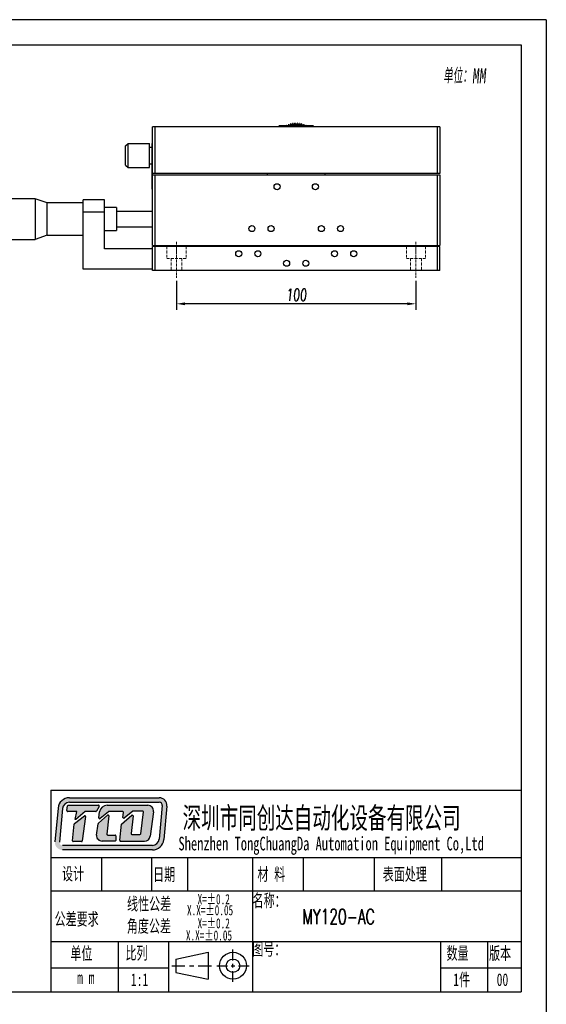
# Model space of a CAD drawing. Header units: millimetres. Extents: x 14311 to 14900, y 137 to 970.
# Tile 9 of 9: x 14680 to 14900, y 559 to 970. Entities that reach past the tile are written whole.
import ezdxf

# ---------------------------------------------------------------- set-up
doc = ezdxf.new("R2010")
doc.units = ezdxf.units.MM
doc.header["$LTSCALE"] = 0.3
doc.linetypes.add('CENTERX2', pattern=[20.32, 12.7, -2.54, 2.54, -2.54])
doc.linetypes.add('DASHED', pattern=[19.05, 12.7, -6.35])
doc.layers.add('02___PRT_ALL_AXES', color=7, linetype='Continuous')
for name, color, linetype, lineweight in [('中心线', 5, 'CENTERX2', 13), ('外框', 7, 'Continuous', 30), ('文字', 3, 'Continuous', 13), ('标注', 1, 'Continuous', 18), ('虚线', 6, 'DASHED', 13)]:
    doc.layers.add(name, color=color, linetype=linetype, lineweight=lineweight)
doc.styles.add('SLDTEXTSTYLE2', font='txt')
doc.styles.get("Standard").update_dxf_attribs({"font": 'txt.shx', "width": 0.67, "oblique": 5, "bigfont": 'gbcbig.shx'})
doc.dimstyles.new('2', dxfattribs={"dimscale": 2, "dimtxt": 2.5, "dimasz": 1.8, "dimexe": 1.25, "dimexo": 0.625, "dimtad": 1, "dimdsep": 46, "dimtxsty": 'Standard', "dimcen": 1.8, "dimadec": 0, "dimazin": 0, "dimtfac": 1, "dimtmove": 0, "dimatfit": 3, "dimfxl": 0, "dimarcsym": 0})

# ---------------------------------------------------------------- blocks, each defined once
blk = doc.blocks.new('Y')
at = {"lineweight": 30}
blk.add_line((-4136.76, 2009.27), (-3862.74, 2009.27), dxfattribs=at)
for points in [[(-3857.44, 2213.99), (-4154.44, 2213.99), (-4154.44, 2003.97)], [(-4136.76, 2009.27), (-4136.76, 2208.69), (-3862.74, 2208.69)]]:
    blk.add_lwpolyline(points, dxfattribs=at)
blk = doc.blocks.new('W')
at = {"lineweight": 30}
for p, q in [((-3857.44, 2213.99), (-3857.44, 2003.97)), ((-3857.44, 2213.99), (-3857.44, 2003.97)), ((-3862.74, 2208.69), (-3862.74, 2009.27))]:
    blk.add_line(p, q, dxfattribs=at)
blk.add_blockref('Y', (0, 0))
blk = doc.blocks.new('*D132')
at = {"layer": 'Defpoints', "color": 0}
for p in [(14745.23, 862.09), (14845.23, 862.09), (14745.23, 851.24)]:
    blk.add_point(p, dxfattribs=at)
at = {"layer": '标注', "color": 0, "lineweight": -2}
for p, q in [((14745.23, 860.84), (14745.23, 848.74)), ((14845.23, 860.84), (14845.23, 848.74)), ((14841.63, 851.24), (14748.83, 851.24))]:
    blk.add_line(p, q, dxfattribs=at)
at = {"layer": '标注', "color": 0}
for points in [[(14748.83, 851.84), (14748.83, 850.64), (14745.23, 851.24)], [(14841.63, 851.84), (14841.63, 850.64), (14845.23, 851.24)]]:
    blk.add_solid(points, dxfattribs=at)
at = {"layer": '标注', "color": 0, "insert": (14795.23, 854.99), "char_height": 5, "attachment_point": 5}
blk.add_mtext('100', dxfattribs=at)

msp = doc.modelspace()

# ---------------------------------------------------------------- hatches: boundary and pattern name
at = {"layer": '外框'}
h = msp.add_hatch(color=256, dxfattribs=at)
h.dxf.hatch_style = 1
h.paths.add_polyline_path([(14738.06, 644.964), (14700.546, 644.964, 0.3871904), (14695.808, 640.648), (14694.498, 626.622, 0.4417631), (14697.657, 623.155), (14735.192, 623.155, 0.3876272), (14739.931, 627.478), (14741.22, 641.501, 0.4413093)])
h.paths.add_polyline_path([(14738.06, 643.061, -0.4413093), (14739.324, 641.675), (14738.036, 627.652, -0.3876272), (14735.192, 625.058), (14697.657, 625.058, -0.4417631), (14696.393, 626.445), (14697.703, 640.471, -0.3871904), (14700.546, 643.061)], flags=16)
h.paths.add_polyline_path([(14712.676, 641.839, -0.5692565), (14712.956, 641.37), (14711.893, 639.41, -0.2751589), (14711.614, 639.244), (14707.336, 639.244, 0.1785487), (14707.13, 639.168), (14703.249, 635.853), (14702.976, 635.853), (14703.596, 639.248), (14699.828, 639.248, -0.4551699), (14699.513, 639.609), (14699.78, 641.534, -0.3736999), (14700.094, 641.807)], flags=0)
h.paths.add_polyline_path([(14706.802, 637.412, -0.6728841), (14707.312, 637.12), (14705.938, 626.945, -0.3754282), (14705.624, 626.67), (14702.153, 626.67, -0.4451596), (14701.837, 627.02), (14702.566, 633.974, -0.2032664), (14702.686, 634.191)], flags=0)
h.paths.add_polyline_path([(14716.325, 641.84), (14733.308, 641.84, -0.4535474), (14735.666, 639.147), (14734.305, 628.926, -0.3759441), (14731.946, 626.861), (14721.876, 626.861, -0.443757), (14721.56, 627.21), (14722.239, 633.989), (14726.597, 637.69, -0.6781546), (14727.118, 637.414), (14726.312, 630.03, 0.4464345), (14726.627, 629.678), (14729.997, 629.678, 0.3783283), (14730.311, 629.956), (14731.443, 639.028, 0.4510331), (14731.128, 639.384), (14727.163, 639.384, 0.1736567), (14726.962, 639.312), (14723.44, 636.419, -0.6630003), (14722.922, 636.69), (14723.105, 638.873, 0.4388203), (14722.788, 639.216), (14717.017, 639.216, 0.1753949), (14716.814, 639.143), (14713.38, 636.282, -0.6807563), (14712.862, 636.566), (14713.177, 639.065, -0.3779258)], flags=0)
h.paths.add_polyline_path([(14712.681, 634.301), (14716.516, 637.671, -0.6841835), (14717.041, 637.399), (14716.208, 629.734, 0.4462884), (14716.523, 629.382), (14719.602, 629.382, -0.4142136), (14719.919, 629.065), (14719.919, 627.178, -0.4142136), (14719.602, 626.861), (14714.219, 626.861, -0.4294817), (14711.842, 629.364), (14712.577, 634.111, -0.1758286)], flags=0)
h.paths.add_polyline_path([(14712.956, 641.37, 0.5692565), (14712.676, 641.839), (14700.094, 641.807, 0.3736999), (14699.78, 641.534), (14699.513, 639.609, 0.4551699), (14699.828, 639.248), (14703.596, 639.248), (14702.976, 635.853), (14703.249, 635.853), (14707.13, 639.168, -0.1785487), (14707.336, 639.244), (14711.614, 639.244, 0.2751589), (14711.893, 639.41)], flags=0)
h.paths.add_polyline_path([(14707.312, 637.12, 0.6728841), (14706.802, 637.412), (14702.686, 634.191, 0.2032664), (14702.566, 633.974), (14701.837, 627.02, 0.4451596), (14702.153, 626.67), (14705.624, 626.67, 0.3754282), (14705.938, 626.945)], flags=0)
h.paths.add_polyline_path([(14717.041, 637.399, 0.6841835), (14716.516, 637.671), (14712.681, 634.301, 0.1758286), (14712.577, 634.111), (14711.842, 629.364, 0.4294817), (14714.219, 626.861), (14719.602, 626.861, 0.4142136), (14719.919, 627.178), (14719.919, 629.065, 0.4142136), (14719.602, 629.382), (14716.523, 629.382, -0.4462884), (14716.208, 629.734)], flags=0)
h.paths.add_polyline_path([(14733.308, 641.84), (14716.325, 641.84, 0.3779258), (14713.177, 639.065), (14712.862, 636.566, 0.6807563), (14713.38, 636.282), (14716.814, 639.143, -0.1753949), (14717.017, 639.216), (14722.788, 639.216, -0.4388203), (14723.105, 638.873), (14722.922, 636.69, 0.6630003), (14723.44, 636.419), (14726.962, 639.312, -0.1736567), (14727.163, 639.384), (14731.128, 639.384, -0.4510331), (14731.443, 639.028), (14730.311, 629.956, -0.3783283), (14729.997, 629.678), (14726.627, 629.678, -0.4464345), (14726.312, 630.03), (14727.118, 637.414, 0.6781546), (14726.597, 637.69), (14722.239, 633.989), (14721.56, 627.21, 0.443757), (14721.876, 626.861), (14731.946, 626.861, 0.3759441), (14734.305, 628.926), (14735.666, 639.147, 0.4535474)], flags=0)
h = msp.add_hatch(color=256, dxfattribs=at)
h.dxf.hatch_style = 1
h.paths.add_polyline_path([(14712.956, 641.37, 0.5692565), (14712.676, 641.839), (14700.094, 641.807, 0.3736999), (14699.78, 641.534), (14699.513, 639.609, 0.4551699), (14699.828, 639.248), (14703.596, 639.248), (14702.976, 635.853), (14703.249, 635.853), (14707.13, 639.168, -0.1785487), (14707.336, 639.244), (14711.614, 639.244, 0.2751589), (14711.893, 639.41)])
h.paths.add_polyline_path([(14707.312, 637.12, 0.6728841), (14706.802, 637.412), (14702.686, 634.191, 0.2032664), (14702.566, 633.974), (14701.837, 627.02, 0.4451596), (14702.153, 626.67), (14705.624, 626.67, 0.3754282), (14705.938, 626.945)])
h.paths.add_polyline_path([(14717.041, 637.399, 0.6841835), (14716.516, 637.671), (14712.681, 634.301, 0.1758286), (14712.577, 634.111), (14711.842, 629.364, 0.4294817), (14714.219, 626.861), (14719.602, 626.861, 0.4142136), (14719.919, 627.178), (14719.919, 629.065, 0.4142136), (14719.602, 629.382), (14716.523, 629.382, -0.4462884), (14716.208, 629.734)])
h.paths.add_polyline_path([(14733.308, 641.84), (14716.325, 641.84, 0.3779258), (14713.177, 639.065), (14712.862, 636.566, 0.6807563), (14713.38, 636.282), (14716.814, 639.143, -0.1753949), (14717.017, 639.216), (14722.788, 639.216, -0.4388203), (14723.105, 638.873), (14722.922, 636.69, 0.6630003), (14723.44, 636.419), (14726.962, 639.312, -0.1736567), (14727.163, 639.384), (14731.128, 639.384, -0.4510331), (14731.443, 639.028), (14730.311, 629.956, -0.3783283), (14729.997, 629.678), (14726.627, 629.678, -0.4464345), (14726.312, 630.03), (14727.118, 637.414, 0.6781546), (14726.597, 637.69), (14722.239, 633.989), (14721.56, 627.21, 0.443757), (14721.876, 626.861), (14731.946, 626.861, 0.3759441), (14734.305, 628.926), (14735.666, 639.147, 0.4535474)])

# ---------------------------------------------------------------- linework, layer by layer
at = {"color": 7, "linetype": 'Continuous'}
for p, q in [((14787.733, 925.148), (14788.233, 925.648)), ((14788.233, 925.648), (14802.233, 925.648)), ((14802.233, 925.648), (14802.733, 925.148)), ((14735.233, 875.648), (14735.233, 925.148)), ((14855.233, 925.148), (14735.233, 925.148)), ((14736.233, 925.148), (14736.233, 905.648)), ((14854.233, 905.648), (14854.233, 925.148)), ((14855.233, 925.148), (14855.233, 905.648)), ((14724.033, 917.148), (14725.033, 918.148)), ((14724.033, 909.148), (14724.033, 917.148)), ((14725.033, 908.148), (14725.033, 918.148)), ((14735.033, 899.148), (14735.033, 918.148)), ((14735.233, 918.148), (14735.033, 918.148)), ((14735.033, 916.148), (14735.233, 916.148)), ((14724.033, 909.148), (14725.033, 908.148)), ((14855.233, 905.648), (14735.233, 905.648)), ((14735.233, 905.148), (14855.233, 905.148)), ((14736.233, 905.148), (14736.233, 875.648)), ((14783.233, 905.148), (14783.233, 905.648)), ((14807.233, 905.648), (14807.233, 905.148)), ((14854.233, 875.648), (14854.233, 905.148)), ((14855.233, 905.148), (14855.233, 875.648)), ((14735.233, 901.148), (14735.033, 901.148)), ((14735.033, 899.148), (14735.233, 899.148)), ((14686.233, 895.148), (14670.233, 895.148)), ((14686.233, 895.148), (14686.233, 878.148)), ((14691.233, 893.448), (14686.233, 895.148)), ((14691.233, 879.848), (14691.233, 893.448)), ((14706.233, 893.448), (14691.233, 893.448)), ((14706.233, 865.648), (14706.233, 894.648)), ((14715.233, 894.648), (14706.233, 894.648)), ((14715.233, 874.148), (14715.233, 894.648)), ((14706.233, 889.648), (14715.233, 889.648)), ((14720.233, 891.448), (14715.233, 891.448)), ((14720.233, 891.448), (14720.233, 881.848)), ((14735.233, 889.848), (14720.233, 889.848)), ((14715.233, 881.848), (14720.233, 881.848)), ((14720.233, 883.448), (14735.233, 883.448)), ((14670.233, 878.148), (14686.233, 878.148)), ((14691.233, 879.848), (14686.233, 878.148)), ((14691.233, 879.848), (14706.233, 879.848)), ((14735.233, 874.148), (14715.233, 874.148)), ((14735.233, 875.648), (14855.233, 875.648)), ((14735.233, 865.148), (14735.233, 875.148)), ((14855.233, 875.148), (14735.233, 875.148)), ((14736.233, 875.148), (14736.233, 865.148)), ((14779.233, 875.148), (14779.233, 875.648)), ((14811.233, 875.648), (14811.233, 875.148)), ((14854.233, 865.148), (14854.233, 875.148)), ((14855.233, 865.148), (14855.233, 875.148)), ((14735.233, 865.648), (14706.233, 865.648)), ((14855.233, 865.148), (14735.233, 865.148))]:
    msp.add_line(p, q, dxfattribs=at)
for centre in [(14787.233, 900.148), (14803.233, 900.148), (14776.733, 882.648), (14784.733, 882.648), (14805.733, 882.648), (14813.733, 882.648), (14771.233, 872.148), (14779.233, 872.148), (14811.233, 872.148), (14819.233, 872.148), (14791.233, 868.148), (14799.233, 868.148)]:
    msp.add_circle(centre, 1.25, dxfattribs=at)
for centre, radius, start, end in [((14795.233, 917.648), 9, 116.54669, 117.26568), ((14791.572, 925.87), 0.4, 205.27334, 214.60546), ((14791.572, 925.87), 0.4, 325.58531, 22.72666), ((14795.233, 917.648), 9, 110.54669, 111.45331), ((14792.451, 926.208), 0.4, 199.27334, 16.72666), ((14795.233, 917.648), 8.5, 70.83786, 109.16214), ((14795.233, 917.648), 9, 104.54669, 105.45331), ((14793.361, 926.451), 0.4, 193.27334, 10.72665), ((14795.233, 917.648), 9, 98.54669, 99.45331), ((14794.292, 926.599), 0.4, 187.27334, 4.72666), ((14795.233, 917.648), 9, 92.54669, 93.45331), ((14795.233, 926.648), 0.4, 181.27335, 358.72665), ((14795.233, 917.648), 9, 86.54669, 87.45331), ((14796.173, 926.599), 0.4, 175.27334, 352.72666), ((14795.233, 917.648), 9, 80.54669, 81.45331), ((14797.104, 926.451), 0.4, 169.27335, 346.72666), ((14795.233, 917.648), 9, 74.54669, 75.45331), ((14798.014, 926.208), 0.4, 163.27334, 340.72666), ((14795.233, 917.648), 9, 68.54669, 69.45331), ((14798.893, 925.87), 0.4, 157.27334, 214.41013), ((14798.893, 925.87), 0.4, 325.37617, 334.72666), ((14795.233, 917.648), 9, 62.73432, 63.45331)]:
    msp.add_arc(centre, radius, start, end, dxfattribs=at)
at = {"layer": '02___PRT_ALL_AXES', "color": 7, "linetype": 'Continuous'}
for p, q in [((14725.033, 918.148), (14734.033, 918.148)), ((14734.033, 908.148), (14734.033, 918.148)), ((14734.033, 916.648), (14735.033, 916.648)), ((14734.033, 909.648), (14735.033, 909.648)), ((14725.033, 908.148), (14734.033, 908.148))]:
    msp.add_line(p, q, dxfattribs=at)
at = {"layer": '中心线', "ltscale": 0.3}
for p, q in [((14745.233, 877.098), (14745.233, 862.093)), ((14845.233, 877.098), (14845.233, 862.093))]:
    msp.add_line(p, q, dxfattribs=at)
at = {"layer": '外框', "lineweight": 30}
for p, q in [((14692.82, 648.091), (14889.125, 648.091)), ((14692.82, 648.091), (14692.82, 563.96)), ((14699.513, 639.609), (14699.78, 641.534)), ((14695.808, 640.648), (14694.498, 626.622)), ((14697.703, 640.471), (14696.393, 626.445)), ((14713.96, 620.047), (14713.96, 606.026)), ((14734.885, 620.047), (14734.885, 606.026)), ((14749.843, 620.047), (14749.843, 606.026)), ((14776.951, 620.047), (14776.951, 563.96)), ((14798.14, 620.047), (14798.14, 606.026)), ((14827.717, 620.047), (14827.717, 606.026)), ((14855.822, 620.047), (14855.822, 606.026)), ((14692.82, 606.026), (14889.125, 606.026)), ((14692.82, 584.993), (14889.125, 584.993)), ((14720.863, 584.993), (14720.863, 563.96)), ((14741.896, 584.993), (14741.896, 563.96)), ((14855.473, 584.993), (14855.473, 563.96)), ((14875.103, 584.993), (14875.103, 563.96)), ((14744.996, 577.612), (14758.435, 580.417)), ((14758.435, 580.417), (14758.435, 569.199)), ((14768.844, 577.065), (14768.844, 581.578)), ((14744.996, 577.612), (14744.996, 572.004)), ((14692.82, 573.875), (14741.896, 573.875)), ((14743.266, 574.808), (14748.792, 574.808)), ((14744.996, 572.004), (14758.435, 569.199)), ((14750.634, 574.808), (14752.476, 574.808)), ((14754.318, 574.808), (14759.844, 574.808)), ((14762.074, 574.808), (14766.588, 574.808)), ((14768.092, 574.808), (14769.597, 574.808)), ((14768.844, 574.056), (14768.844, 575.56)), ((14768.844, 568.038), (14768.844, 572.551)), ((14771.101, 574.808), (14775.615, 574.808)), ((14855.473, 573.875), (14889.125, 573.875))]:
    msp.add_line(p, q, dxfattribs=at)
at = {"layer": '外框'}
for p, q in [((14700.094, 641.807), (14712.676, 641.839)), ((14700.546, 644.964), (14738.06, 644.964)), ((14700.546, 643.061), (14738.06, 643.061)), ((14716.325, 641.84), (14733.308, 641.84)), ((14739.324, 641.675), (14738.036, 627.652)), ((14741.22, 641.501), (14739.931, 627.478)), ((14703.596, 639.248), (14699.828, 639.248)), ((14702.686, 634.191), (14706.802, 637.412)), ((14702.976, 635.853), (14703.596, 639.248)), ((14707.13, 639.168), (14703.249, 635.853)), ((14711.614, 639.244), (14707.336, 639.244)), ((14712.956, 641.37), (14711.893, 639.41)), ((14712.681, 634.301), (14716.516, 637.671)), ((14712.862, 636.566), (14713.177, 639.065)), ((14716.814, 639.143), (14713.38, 636.282)), ((14717.041, 637.399), (14716.208, 629.734)), ((14722.788, 639.216), (14717.017, 639.216)), ((14722.239, 633.989), (14726.597, 637.69)), ((14722.922, 636.69), (14723.105, 638.873)), ((14726.962, 639.312), (14723.44, 636.419)), ((14727.118, 637.414), (14726.312, 630.03)), ((14731.128, 639.384), (14727.163, 639.384)), ((14730.311, 629.956), (14731.443, 639.028)), ((14735.666, 639.147), (14734.305, 628.926)), ((14701.837, 627.02), (14702.566, 633.974)), ((14703.249, 635.853), (14702.976, 635.853)), ((14707.312, 637.12), (14705.938, 626.945)), ((14711.842, 629.364), (14712.577, 634.111)), ((14721.56, 627.21), (14722.239, 633.989)), ((14716.523, 629.382), (14719.602, 629.382)), ((14726.627, 629.678), (14729.997, 629.678)), ((14735.192, 625.058), (14697.657, 625.058)), ((14705.624, 626.67), (14702.153, 626.67)), ((14719.602, 626.861), (14714.219, 626.861)), ((14719.919, 629.065), (14719.919, 627.178)), ((14721.876, 626.861), (14731.946, 626.861)), ((14735.192, 623.155), (14697.657, 623.155)), ((14692.82, 620.047), (14889.125, 620.047))]:
    msp.add_line(p, q, dxfattribs=at)
at = {"layer": '外框', "lineweight": 30}
for radius in [5.609, 2.804]:
    msp.add_circle((14768.844, 574.808), radius, dxfattribs=at)
at = {"layer": '外框'}
for centre, radius, start, end in [((14700.546, 640.205), 4.759, 90, 174.66371), ((14700.546, 640.205), 2.855, 90, 174.66371), ((14712.677, 641.522), 0.317, 331.53887, 90.14277), ((14716.325, 638.668), 3.173, 90, 172.81149), ((14733.308, 639.461), 2.379, 352.41382, 90), ((14738.06, 641.792), 3.173, 354.75075, 90), ((14738.06, 641.792), 1.269, 354.75075, 90), ((14706.998, 637.163), 0.317, 352.31021, 128.05413), ((14707.336, 638.926), 0.317, 90, 130.49363), ((14711.614, 639.561), 0.317, 270, 331.53887), ((14716.726, 637.433), 0.317, 353.7974, 131.31456), ((14717.017, 638.899), 0.317, 90, 129.79279), ((14722.788, 638.899), 0.317, 355.22864, 90), ((14726.803, 637.448), 0.317, 353.76947, 130.34282), ((14727.163, 639.067), 0.317, 90, 129.4062), ((14731.128, 639.067), 0.317, 352.89219, 90), ((14702.882, 633.941), 0.317, 128.05413, 174.01321), ((14712.89, 634.062), 0.317, 131.31456, 171.20377), ((14713.177, 636.526), 0.317, 172.81149, 309.79279), ((14723.239, 636.664), 0.317, 175.22864, 309.4062), ((14714.219, 629.24), 2.379, 177.02945, 270), ((14716.523, 629.7), 0.317, 173.7974, 270), ((14719.602, 629.065), 0.317, 0, 90), ((14726.627, 629.996), 0.317, 173.76947, 270), ((14729.997, 629.996), 0.317, 270, 352.89219), ((14702.153, 626.987), 0.317, 174.01321, 270), ((14705.624, 626.987), 0.317, 270, 352.31021), ((14719.602, 627.178), 0.317, 270, 0), ((14721.876, 627.178), 0.317, 174.28163, 270), ((14731.946, 629.24), 2.379, 270, 352.41382), ((14735.192, 627.913), 2.855, 270, 354.75075), ((14735.192, 627.913), 4.759, 270, 354.75075)]:
    msp.add_arc(centre, radius, start, end, dxfattribs=at)
at = {"layer": '外框', "lineweight": 30}
for centre, start, end in [((14700.095, 641.49), 90.14277, 172.10561), ((14699.828, 639.565), 172.10561, 270)]:
    msp.add_arc(centre, 0.317, start, end, dxfattribs=at)
at = {"layer": '虚线', "ltscale": 0.3}
for p, q in [((14741.233, 875.148), (14741.233, 870.148)), ((14749.233, 875.148), (14749.233, 870.148)), ((14841.233, 875.148), (14841.233, 870.148)), ((14849.233, 875.148), (14849.233, 870.148)), ((14741.233, 870.148), (14749.233, 870.148)), ((14742.983, 870.148), (14742.983, 865.148)), ((14747.483, 870.148), (14747.483, 865.148)), ((14849.233, 870.148), (14841.233, 870.148)), ((14842.983, 870.148), (14842.983, 865.148)), ((14847.483, 870.148), (14847.483, 865.148))]:
    msp.add_line(p, q, dxfattribs=at)

# ---------------------------------------------------------------- block references
at = {"layer": '外框', "lineweight": 25, "xscale": 1.982879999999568, "yscale": 1.982880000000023, "zscale": 1.98288}
msp.add_blockref('W', (22548.473, -3420.186), dxfattribs=at)

# ---------------------------------------------------------------- texts
at = {"layer": '外框', "style": 'SLDTEXTSTYLE2', "width": 0.67}
for s, height, p in [('深圳市同创达自动化设备有限公司', 8.8833, (14747.809, 632.12)), ('Shenzhen TongChuangDa Automation Equipment Co,Ltd', 5.71069, (14746.068, 622.977)), ('设计', 5.2877, (14697.47, 610.578)), ('日期', 5.2877, (14735.477, 610.29)), ('材 料', 5.2877, (14779.042, 610.397)), ('表面处理', 5.2877, (14831.371, 610.397)), ('X=±0.2', 4.2301, (14754.053, 600.498)), ('名称：', 5.2877, (14777.02, 599.41)), ('线性公差', 5.2877, (14724.611, 598.009)), ('X.X=±0.05', 4.2301, (14749.638, 595.9)), ('公差要求', 5.2877, (14694.371, 591.679)), ('角度公差', 5.2877, (14724.526, 588.705)), ('X=±0.2', 4.2301, (14754.053, 590.397)), ('X.X=±0.05', 4.2301, (14749.188, 585.349)), ('图号：', 5.2877, (14776.879, 579.129)), ('单位', 5.2877, (14700.936, 577.314)), ('比列', 5.2877, (14723.95, 577.475)), ('数量', 5.2877, (14857.987, 577.394)), ('版本', 5.2877, (14875.738, 577.394)), ('1:1', 5.2877, (14726.223, 566.351)), ('1件', 5.2877, (14860.804, 566.351)), ('00', 5.2877, (14878.93, 566.351)), (' m m', 5.2877, (14701.365, 567.193))]:
    msp.add_text(s, height=height, dxfattribs=at).set_placement(p)
at = {"layer": '文字', "ltscale": 0.3, "width": 0.67}
msp.add_text('MY120-AC', height=6.2857, dxfattribs=at).set_placement((14797.891, 592.172))
at = {"layer": '文字', "ltscale": 0.3, "insert": (14856.647, 949.623), "char_height": 6.28571, "attachment_point": 1}
msp.add_mtext('单位：{\\fFANGSONG_GB2312|b1|i0|c1|p0;MM}', dxfattribs=at)

# ---------------------------------------------------------------- dimensions: what is measured, and where the dimension line sits
at = {"layer": '标注'}
dim = msp.add_linear_dim(base=(14745.233, 851.244), p1=(14845.233, 862.093), p2=(14745.233, 862.093), dimstyle='2', dxfattribs=at)
dim.commit()
dim.dimension.update_dxf_attribs({"geometry": '*D132', "text_midpoint": (14795.233, 854.994)})

doc.saveas('drawing.dxf')
